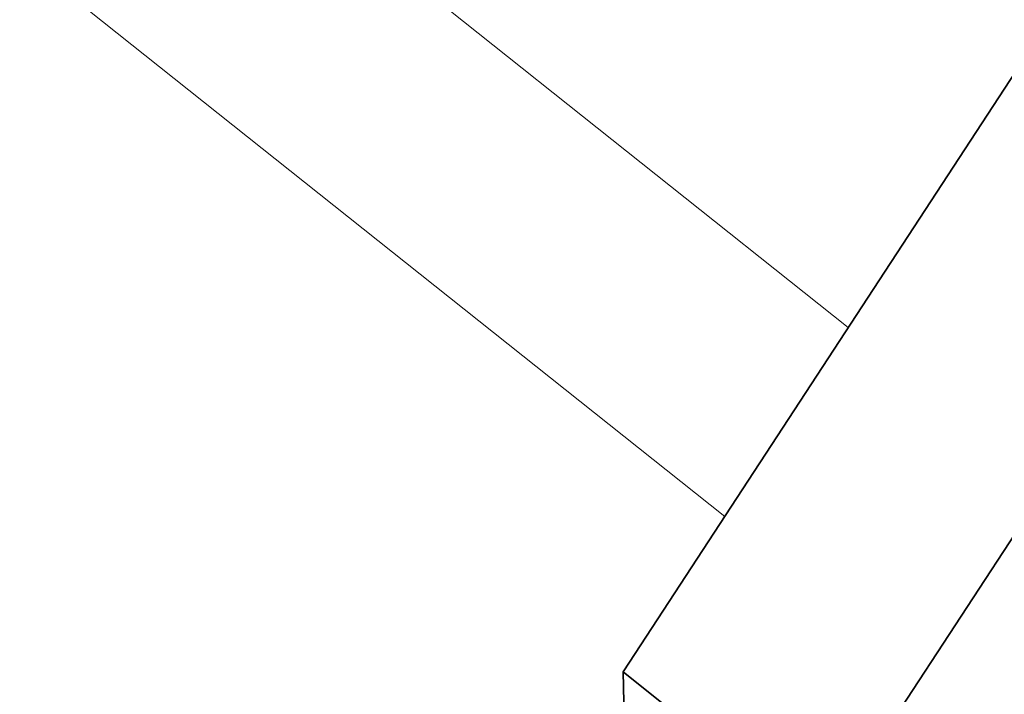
# Model space of a CAD drawing. Header units: millimetres. Extents: x -34 to 6620, y -230 to 4700.
# Tile 89 of 189: x 519 to 580, y 3886 to 3928. Entities that reach past the tile are written whole.
import ezdxf

# ---------------------------------------------------------------- set-up
doc = ezdxf.new("R2010")
doc.units = ezdxf.units.MM
doc.layers.add('1', color=7, linetype='Continuous', true_color=0xffffff)

msp = doc.modelspace()

# ---------------------------------------------------------------- linework, layer by layer
at = {"layer": '1', "color": 92, "linetype": 'Continuous', "lineweight": 13}
for p, q in [((570.348, 3908.87), (484.984, 3976.745)), ((562.662, 3897.116), (477.298, 3964.991))]:
    msp.add_line(p, q, dxfattribs=at)
at = {"layer": '1', "color": 7, "linetype": 'Continuous', "lineweight": 35}
for p, q in [((587.083, 3934.457), (556.337, 3887.443)), ((568.677, 3877.631), (599.423, 3924.646)), ((568.677, 3877.631), (556.337, 3887.443)), ((556.337, 3887.443), (556.971, 3860.392))]:
    msp.add_line(p, q, dxfattribs=at)

doc.saveas('drawing.dxf')
